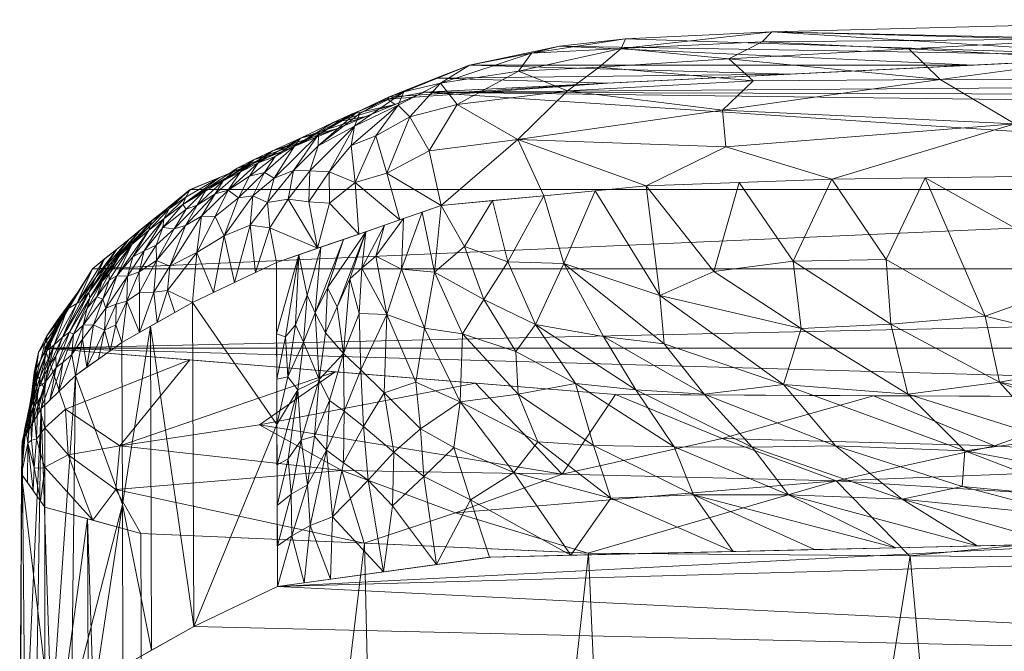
# Model space of a CAD drawing. Header units: millimetres. Extents: x -75 to 75, y 0 to 78.
# Tile 10 of 19: x -24 to -11, y 70 to 78. Entities that reach past the tile are written whole.
import ezdxf

# ---------------------------------------------------------------- set-up
doc = ezdxf.new("R2010")
doc.units = ezdxf.units.MM
doc.layers.add('A-GENM', color=13, linetype='Continuous')

# ---------------------------------------------------------------- blocks, each defined once
blk = doc.blocks.new('Model_FFAS1721-609XX0BF0 - Model_FFAS1721-609XX0BF0-472696-_3D_')
at = {"layer": 'A-GENM', "lineweight": 9}
mesh = blk.add_polyface(dxfattribs=at)
corners = [(-23.268, -44.956, -20.597), (-23.268, -67.977, -20.597), (-23.268, -70.024, -20.597), (-23.268, -72.07, -20.597), (-22.057, -71.736, -12.398), (-16.409, -71.489, -6.344), (-8.293, -71.419, -4.625), (0, -71.412, -4.447), (8.293, -71.419, -4.625), (16.409, -71.489, -6.344), (22.057, -71.736, -12.398), (23.268, -72.07, -20.597), (23.268, -70.024, -20.597), (23.268, -67.977, -20.597), (23.268, -44.956, -20.597), (21.97, -48.888, -12.165), (15.528, -51.77, -5.984), (5.655, -52.463, -4.498), (-3.799, -52.48, -4.461), (-12.991, -52.111, -5.253), (-21.722, -49.167, -11.565), (-22.727, -71.921, -16.933), (22.727, -71.921, -16.934), (18.749, -50.329, -9.075), (19.233, -71.612, -9.371), (-17.356, -50.639, -8.409), (10.592, -52.116, -5.241), (-8.395, -52.295, -4.857), (-12.351, -71.454, -5.485), (-4.147, -71.415, -4.536), (4.147, -71.415, -4.536), (-22.495, -47.061, -16.081), (22.619, -46.922, -16.381), (-19.233, -71.612, -9.371), (12.351, -71.454, -5.485), (0.928, -52.471, -4.48)]
mesh.append_faces([[corners[k] for k in face] for face in [(21, 1, 2, 3), (1, 31, 0)]], dxfattribs={"vtx0": -1})
mesh.append_faces([[corners[k] for k in face] for face in [(6, 27, 28), (22, 15, 10), (19, 28, 27), (9, 16, 34), (29, 27, 6), (10, 15, 24), (30, 35, 7), (26, 34, 16), (31, 4, 20), (23, 24, 15), (35, 30, 17)]], dxfattribs={"vtx0": -1, "vtx1": -1})
mesh.append_faces([[corners[k] for k in face] for face in [(21, 31, 1), (22, 13, 32)]], dxfattribs={"vtx0": -1, "vtx1": -1, "vtx2": -1})
mesh.append_faces([[corners[k] for k in face] for face in [(31, 21, 4), (20, 4, 33), (5, 19, 25), (33, 25, 20), (26, 8, 34), (19, 5, 28)]], dxfattribs={"vtx0": -1, "vtx2": -1})
mesh.append_faces([[corners[k] for k in face] for face in [(33, 5, 25), (29, 7, 18), (26, 17, 8), (35, 18, 7), (23, 16, 9), (18, 27, 29), (30, 8, 17), (32, 15, 22), (9, 24, 23)]], dxfattribs={"vtx1": -1, "vtx2": -1})
mesh.append_faces([[corners[k] for k in face] for face in [(13, 14, 32)]], dxfattribs={"vtx2": -1})
mesh.append_faces([[corners[k] for k in face] for face in [(22, 11, 12, 13)]], dxfattribs={"vtx3": -1})
mesh = blk.add_polyface(dxfattribs=at)
corners = [(23.268, -72.07, -20.597), (23.56, -72.485, -30.776), (23.553, -72.9, -40.96), (23.311, -73.315, -51.14), (22.881, -73.73, -61.314), (22.295, -74.144, -71.481), (22.289, -72.101, -71.564), (22.284, -70.058, -71.646), (22.63, -69.827, -65.981), (22.931, -69.597, -60.313), (23.183, -69.365, -54.643), (23.38, -69.136, -48.97), (23.516, -68.905, -43.296), (23.584, -68.675, -37.62), (23.573, -68.441, -31.944), (23.473, -68.2, -26.27), (23.268, -67.977, -20.597), (23.268, -70.024, -20.597)]
mesh.append_faces([[corners[k] for k in face] for face in [(15, 17, 14), (11, 3, 10), (10, 4, 9)]], dxfattribs={"vtx0": -1, "vtx1": -1})
mesh.append_faces([[corners[k] for k in face] for face in [(17, 1, 14), (9, 4, 6)]], dxfattribs={"vtx0": -1, "vtx1": -1, "vtx2": -1})
mesh.append_faces([[corners[k] for k in face] for face in [(13, 1, 2), (1, 13, 14), (10, 3, 4), (6, 8, 9), (3, 11, 12)]], dxfattribs={"vtx0": -1, "vtx2": -1})
mesh.append_faces([[corners[k] for k in face] for face in [(16, 17, 15), (5, 6, 4), (7, 8, 6)]], dxfattribs={"vtx1": -1})
mesh.append_faces([[corners[k] for k in face] for face in [(12, 13, 2), (2, 3, 12)]], dxfattribs={"vtx1": -1, "vtx2": -1})
mesh.append_faces([[corners[k] for k in face] for face in [(17, 0, 1)]], dxfattribs={"vtx2": -1})
mesh = blk.add_polyface(dxfattribs=at)
corners = [(0, -71.63, -110.184), (-9.457, -71.628, -110.143), (-17.64, -71.438, -105.477), (-20.331, -71.068, -96.418), (-21.389, -70.564, -84.039), (-22.284, -70.058, -71.646), (-11.142, -70.058, -71.646), (0, -70.058, -71.646), (11.142, -70.058, -71.646), (22.284, -70.058, -71.646), (21.389, -70.564, -84.039), (20.331, -71.068, -96.418), (17.64, -71.438, -105.477), (9.457, -71.628, -110.143)]
mesh.append_faces([[corners[k] for k in face] for face in [(10, 7, 8, 9)]], dxfattribs={"vtx0": -1})
mesh.append_faces([[corners[k] for k in face] for face in [(1, 3, 0)]], dxfattribs={"vtx0": -1, "vtx1": -1})
mesh.append_faces([[corners[k] for k in face] for face in [(11, 0, 7), (0, 3, 7)]], dxfattribs={"vtx0": -1, "vtx1": -1, "vtx2": -1})
mesh.append_faces([[corners[k] for k in face] for face in [(7, 3, 4)]], dxfattribs={"vtx0": -1, "vtx2": -1})
mesh.append_faces([[corners[k] for k in face] for face in [(13, 0, 11), (10, 11, 7)]], dxfattribs={"vtx1": -1, "vtx2": -1})
mesh.append_faces([[corners[k] for k in face] for face in [(1, 2, 3), (11, 12, 13)]], dxfattribs={"vtx2": -1})
mesh.append_faces([[corners[k] for k in face] for face in [(4, 5, 6, 7)]], dxfattribs={"vtx3": -1})
mesh = blk.add_polyface(dxfattribs=at)
corners = [(22.284, -70.058, -71.646), (22.289, -72.101, -71.564), (22.295, -74.144, -71.481), (21.402, -74.651, -83.873), (20.346, -75.154, -96.253), (20.338, -73.111, -96.335), (20.331, -71.068, -96.418), (21.389, -70.564, -84.039), (21.921, -70.263, -76.672), (21.933, -74.35, -76.506)]
mesh.append_faces([[corners[k] for k in face] for face in [(5, 3, 4)]], dxfattribs={"vtx0": -1})
mesh.append_faces([[corners[k] for k in face] for face in [(1, 9, 8), (7, 3, 5)]], dxfattribs={"vtx0": -1, "vtx1": -1, "vtx2": -1})
mesh.append_faces([[corners[k] for k in face] for face in [(9, 7, 8)]], dxfattribs={"vtx0": -1, "vtx2": -1})
mesh.append_faces([[corners[k] for k in face] for face in [(6, 7, 5)]], dxfattribs={"vtx1": -1})
mesh.append_faces([[corners[k] for k in face] for face in [(9, 3, 7)]], dxfattribs={"vtx1": -1, "vtx2": -1})
mesh.append_faces([[corners[k] for k in face] for face in [(8, 0, 1), (1, 2, 9)]], dxfattribs={"vtx2": -1})
mesh = blk.add_polyface(dxfattribs=at)
corners = [(20.032, -72.915, -99.212), (20.074, -73.549, -98.983), (19.805, -73.678, -101.279), (19.28, -73.801, -104.867), (18.987, -73.509, -105.861), (19.246, -73.085, -104.052), (20.331, -71.068, -96.418), (20.149, -71.707, -98.071), (19.997, -71.115, -97.551), (19.954, -72.349, -99.612), (19.921, -71.835, -99.623), (18.993, -71.253, -100.951), (19.662, -71.161, -98.684), (19.639, -71.946, -101.137), (20.335, -72.09, -96.377), (20.337, -72.601, -96.356), (20.198, -72.68, -97.748), (19.186, -72.409, -103.438), (19.677, -73.413, -102.013), (19.492, -73.281, -103.029), (19.714, -72.789, -101.336), (19.501, -72.629, -102.343), (19.864, -72.966, -100.484), (20.333, -71.579, -96.397), (20.159, -72.234, -98.053), (20.338, -73.111, -96.335), (20.341, -73.683, -96.312), (20.201, -73.712, -97.787)]
mesh.append_faces([[corners[k] for k in face] for face in [(6, 7, 8), (8, 10, 12), (25, 1, 15), (14, 24, 23), (26, 27, 25)]], dxfattribs={"vtx0": -1, "vtx1": -1})
mesh.append_faces([[corners[k] for k in face] for face in [(0, 1, 2), (3, 4, 5), (9, 10, 7), (13, 17, 11), (18, 19, 20), (5, 21, 19), (8, 7, 10), (21, 20, 19), (2, 18, 22), (7, 23, 24), (16, 1, 0), (1, 16, 15), (24, 16, 0), (14, 16, 24), (10, 9, 20), (12, 10, 13), (0, 9, 24), (7, 24, 9), (21, 17, 13), (3, 5, 19), (17, 21, 5), (13, 10, 20), (20, 21, 13), (9, 0, 22), (22, 18, 20), (9, 22, 20), (2, 22, 0), (1, 25, 27)]], dxfattribs={"vtx0": -1, "vtx1": -1, "vtx2": -1})
mesh.append_faces([[corners[k] for k in face] for face in [(7, 6, 23)]], dxfattribs={"vtx0": -1, "vtx2": -1})
mesh.append_faces([[corners[k] for k in face] for face in [(11, 12, 13), (14, 15, 16)]], dxfattribs={"vtx1": -1, "vtx2": -1})
mesh = blk.add_polyface(dxfattribs=at)
corners = [(16.345, -72.846, -110.968), (17.047, -72.892, -109.862), (17.296, -73.492, -111.14), (18.028, -73.399, -108.972), (16.631, -71.462, -106.067), (17.656, -71.438, -105.484), (17.896, -72.159, -106.454), (16.574, -73.628, -113.238), (15.329, -72.828, -112.48), (18.484, -72.456, -105.695), (18.862, -72.762, -105.088), (18.528, -73.057, -106.708), (15.811, -73.549, -114.479), (17.075, -74.372, -114.438), (17.35, -72.507, -108.251), (16.128, -72.182, -109.167), (15.084, -72.225, -110.458), (18.588, -73.647, -107.744), (18.477, -74.328, -109.77), (18.881, -72.085, -104.016), (18.993, -71.253, -100.951), (19.186, -72.409, -103.438), (15.606, -71.486, -106.651), (14.582, -71.509, -107.235), (18.987, -73.509, -105.861), (19.246, -73.085, -104.052), (18.107, -72.819, -107.381), (18.951, -74.499, -107.9), (18.325, -71.346, -103.217), (17.998, -74.255, -111.371), (17.323, -74.031, -112.749)]
mesh.append_faces([[corners[k] for k in face] for face in [(28, 6, 5), (20, 19, 28)]], dxfattribs={"vtx0": -1, "vtx1": -1})
mesh.append_faces([[corners[k] for k in face] for face in [(0, 1, 2), (2, 1, 3), (7, 8, 0), (9, 10, 11), (12, 7, 13), (14, 1, 15), (15, 0, 16), (7, 0, 2), (17, 18, 3), (14, 4, 6), (19, 20, 21), (21, 10, 19), (24, 10, 25), (26, 14, 6), (11, 17, 3), (3, 26, 11), (27, 17, 24), (6, 28, 9), (3, 29, 2), (30, 7, 2), (8, 7, 12), (15, 1, 0), (3, 1, 14), (15, 4, 14), (26, 6, 9), (26, 9, 11), (14, 26, 3), (9, 19, 10), (24, 17, 11), (25, 10, 21), (24, 11, 10), (9, 28, 19)]], dxfattribs={"vtx0": -1, "vtx1": -1, "vtx2": -1})
mesh.append_faces([[corners[k] for k in face] for face in [(4, 5, 6), (22, 4, 15, 23)]], dxfattribs={"vtx1": -1, "vtx2": -1})
mesh = blk.add_polyface(dxfattribs=at)
corners = [(0, -73.417, -4.447), (16.066, -73.488, -6.195), (23.268, -74.075, -20.597), (23.268, -73.071, -20.597), (23.268, -72.07, -20.597), (22.056, -71.735, -12.392), (16.418, -71.489, -6.347), (8.298, -71.419, -4.624), (0, -71.412, -4.447), (0, -72.413, -4.447), (19.604, -73.776, -13.27), (9.557, -73.459, -5.487), (13.286, -72.4, -5.321), (19.518, -72.529, -8.409), (21.436, -73.926, -16.934), (22.32, -72.843, -13.201), (4.779, -73.438, -4.967), (7.798, -72.616, -4.591), (5.178, -71.416, -4.557), (6.815, -71.992, -4.538), (4.185, -72.389, -4.464), (0, -71.912, -4.447), (12.812, -73.473, -5.841), (14.721, -72.933, -5.708), (17.835, -73.632, -9.732), (16.741, -72.484, -6.498), (19.237, -71.612, -9.369), (18.086, -71.995, -7.263), (11.288, -72.841, -4.945), (20.557, -73.109, -9.584), (12.358, -71.454, -5.486), (23.005, -73.304, -16.836), (22.972, -72.73, -16.552), (22.373, -72.291, -13.388), (22.662, -71.903, -16.495), (23.268, -72.571, -20.597)]
mesh.append_faces([[corners[k] for k in face] for face in [(21, 18, 8), (34, 35, 4)]], dxfattribs={"vtx0": -1})
mesh.append_faces([[corners[k] for k in face] for face in [(1, 23, 22), (14, 15, 10), (18, 19, 7), (10, 29, 24), (22, 28, 11), (2, 31, 14)]], dxfattribs={"vtx0": -1, "vtx1": -1})
mesh.append_faces([[corners[k] for k in face] for face in [(25, 12, 23), (14, 31, 15), (19, 20, 17), (27, 6, 12), (30, 19, 12), (25, 13, 27), (25, 27, 12), (22, 23, 28), (19, 21, 20), (23, 12, 28), (32, 33, 15), (15, 13, 29), (31, 32, 15), (13, 15, 33), (16, 17, 20), (12, 19, 17), (18, 21, 19), (17, 28, 12), (29, 25, 24), (25, 23, 1), (33, 26, 13), (13, 26, 27), (17, 11, 28), (15, 29, 10), (25, 29, 13), (32, 31, 3), (32, 34, 33), (35, 34, 32)]], dxfattribs={"vtx0": -1, "vtx1": -1, "vtx2": -1})
mesh.append_faces([[corners[k] for k in face] for face in [(25, 1, 24), (19, 30, 7), (12, 6, 30), (32, 3, 35), (33, 5, 26)]], dxfattribs={"vtx0": -1, "vtx2": -1})
mesh.append_faces([[corners[k] for k in face] for face in [(20, 21, 9, 0)]], dxfattribs={"vtx0": -1, "vtx3": -1})
mesh.append_faces([[corners[k] for k in face] for face in [(16, 11, 17), (2, 3, 31), (0, 16, 20), (26, 6, 27), (34, 5, 33)]], dxfattribs={"vtx1": -1, "vtx2": -1})
mesh = blk.add_polyface(dxfattribs=at)
corners = [(13.725, -74.321, -119.641), (13.827, -75.17, -120.931), (12.595, -74.375, -120.638), (15.329, -72.828, -112.48), (15.811, -73.549, -114.479), (14.344, -72.826, -113.827), (16.217, -74.222, -115.942), (15.454, -74.128, -117.034), (14.951, -73.495, -115.729), (13.947, -73.614, -117.508), (12.381, -73.493, -118.636), (15.51, -74.737, -118.44), (13.885, -72.224, -111.594), (12.532, -71.557, -108.402), (15.084, -72.225, -110.458), (12.652, -75.195, -121.751), (11.405, -74.479, -121.5), (11.659, -72.781, -116.427), (13.293, -72.844, -115.177), (14.827, -75.042, -119.832), (14.508, -76.165, -121.039), (13.337, -76.207, -122.069), (15.679, -76.123, -120.009), (12.163, -76.223, -122.475), (12.451, -72.17, -112.487), (11.695, -72.329, -113.976), (11.507, -71.581, -108.986), (13.557, -71.533, -107.818), (16.345, -72.846, -110.968), (14.582, -71.509, -107.235), (16.128, -72.182, -109.167)]
mesh.append_faces([[corners[k] for k in face] for face in [(21, 1, 20), (20, 19, 22), (29, 14, 27)]], dxfattribs={"vtx0": -1, "vtx1": -1})
mesh.append_faces([[corners[k] for k in face] for face in [(0, 1, 2), (3, 4, 5), (6, 7, 8), (9, 0, 10), (11, 0, 9), (0, 2, 10), (12, 3, 5), (12, 13, 14), (15, 16, 2), (14, 3, 12), (10, 17, 9), (8, 9, 18), (8, 7, 9), (0, 11, 19), (9, 17, 18), (5, 8, 18), (20, 1, 19), (0, 19, 1), (1, 21, 15), (11, 22, 19), (1, 15, 2), (12, 5, 24), (24, 5, 18), (25, 24, 18), (24, 26, 12), (28, 3, 14), (14, 29, 30), (4, 6, 8), (5, 4, 8), (9, 7, 11)]], dxfattribs={"vtx0": -1, "vtx1": -1, "vtx2": -1})
mesh.append_faces([[corners[k] for k in face] for face in [(15, 21, 23), (12, 26, 13)]], dxfattribs={"vtx0": -1, "vtx2": -1})
mesh.append_faces([[corners[k] for k in face] for face in [(13, 27, 14)]], dxfattribs={"vtx1": -1, "vtx2": -1})
mesh = blk.add_polyface(dxfattribs=at)
corners = [(9.365, -73.982, -121.51), (11.405, -74.479, -121.5), (9.967, -74.995, -122.71), (9.544, -72.982, -118.668), (8.752, -73.189, -119.761), (7.971, -72.622, -117.835), (8.39, -71.931, -113), (7.093, -71.629, -110.161), (10.243, -71.945, -112.359), (10.579, -72.927, -117.854), (11.659, -72.781, -116.427), (12.381, -73.493, -118.636), (12.163, -76.223, -122.475), (12.652, -75.195, -121.751), (7.664, -73.372, -120.687), (8.262, -74.259, -122.319), (11.225, -73.645, -119.879), (8.931, -72.269, -115.341), (10.107, -72.183, -114.113), (12.595, -74.375, -120.638), (11.695, -72.329, -113.976), (10.989, -76.24, -122.88), (12.451, -72.17, -112.487), (10.483, -71.605, -109.569), (8.526, -75.176, -123.246), (9.815, -76.256, -123.286), (8.641, -76.273, -123.692), (9.458, -71.628, -110.153), (13.293, -72.844, -115.177), (11.507, -71.581, -108.986)]
mesh.append_faces([[corners[k] for k in face] for face in [(21, 2, 12), (25, 2, 21), (23, 8, 27)]], dxfattribs={"vtx0": -1, "vtx1": -1})
mesh.append_faces([[corners[k] for k in face] for face in [(0, 1, 2), (3, 4, 5), (6, 7, 8), (9, 10, 11), (12, 1, 13), (14, 0, 15), (0, 16, 1), (4, 3, 16), (0, 14, 4), (17, 6, 18), (10, 17, 18), (17, 9, 3), (17, 3, 5), (3, 9, 16), (11, 16, 9), (19, 1, 16), (9, 17, 10), (20, 10, 18), (11, 19, 16), (20, 8, 22), (8, 23, 22), (2, 24, 15), (2, 25, 24), (0, 2, 15), (12, 2, 1), (0, 4, 16), (10, 20, 28), (8, 20, 18), (6, 8, 18)]], dxfattribs={"vtx0": -1, "vtx1": -1, "vtx2": -1})
mesh.append_faces([[corners[k] for k in face] for face in [(8, 7, 27)]], dxfattribs={"vtx0": -1, "vtx2": -1})
mesh.append_faces([[corners[k] for k in face] for face in [(25, 26, 24), (23, 29, 22)]], dxfattribs={"vtx1": -1, "vtx2": -1})
mesh = blk.add_polyface(dxfattribs=at)
corners = [(23.555, -72.796, -38.414), (23.452, -73.295, -41.37), (23.553, -72.9, -40.96), (23.263, -73.643, -48.609), (23.432, -73.108, -46.05), (23.338, -73.589, -44.259), (23.483, -72.877, -28.413), (23.403, -72.563, -24.198), (23.435, -72.914, -25.923), (23.268, -72.07, -20.597), (23.268, -72.561, -20.597), (23.321, -72.144, -22.422), (23.384, -73.792, -25.25), (23.411, -73.343, -25.71), (23.354, -73.398, -23.017), (23.507, -73.065, -32.935), (23.561, -72.485, -30.776), (23.311, -73.315, -51.14), (23.125, -73.83, -52.789), (23.449, -73.237, -28.191), (23.47, -73.3, -35.664), (23.525, -73.04, -36.735), (23.487, -72.381, -28.232), (23.414, -72.277, -25.687), (23.436, -73.484, -30.831), (23.4, -73.767, -28.487), (23.394, -73.646, -35.39), (23.362, -73.689, -38.16), (23.559, -72.589, -33.322), (23.372, -73.211, -48.595), (23.448, -73.363, -38.529), (23.327, -73.709, -41.423), (23.268, -73.071, -20.597), (23.371, -72.928, -23.361), (23.493, -73.004, -43.505), (23.268, -73.55, -20.597), (23.211, -73.856, -46.897), (23.557, -72.693, -35.868), (23.204, -73.419, -53.684), (23.038, -73.893, -55.738), (23.096, -73.523, -56.227)]
mesh.append_faces([[corners[k] for k in face] for face in [(0, 1, 2), (11, 7, 23), (34, 5, 4), (4, 3, 29), (38, 39, 40)]], dxfattribs={"vtx0": -1, "vtx1": -1})
mesh.append_faces([[corners[k] for k in face] for face in [(3, 4, 5), (6, 7, 8), (12, 13, 14), (15, 16, 6), (17, 3, 18), (8, 19, 6), (15, 20, 21), (15, 6, 24), (13, 12, 25), (26, 27, 20), (24, 26, 15), (0, 21, 1), (21, 28, 15), (30, 20, 27), (31, 5, 1), (32, 14, 33), (7, 10, 33), (6, 23, 7), (10, 7, 11), (7, 33, 8), (5, 34, 1), (19, 25, 24), (12, 14, 35), (33, 14, 13), (5, 36, 3), (33, 13, 8), (6, 19, 24), (8, 13, 19), (25, 19, 13), (31, 1, 30), (21, 20, 30), (31, 30, 27), (15, 26, 20), (21, 30, 1)]], dxfattribs={"vtx0": -1, "vtx1": -1, "vtx2": -1})
mesh.append_faces([[corners[k] for k in face] for face in [(3, 17, 29), (6, 16, 22), (21, 37, 28)]], dxfattribs={"vtx0": -1, "vtx2": -1})
mesh.append_faces([[corners[k] for k in face] for face in [(9, 10, 11)]], dxfattribs={"vtx1": -1})
mesh.append_faces([[corners[k] for k in face] for face in [(22, 23, 6), (10, 32, 33), (32, 35, 14), (28, 16, 15), (0, 37, 21), (34, 2, 1), (38, 17, 18)]], dxfattribs={"vtx1": -1, "vtx2": -1})
mesh = blk.add_polyface(dxfattribs=at)
corners = [(19.783, -75.349, -101.026), (19.501, -75.447, -103.412), (19.857, -74.522, -101.235), (19.726, -74.268, -102.25), (19.699, -74.836, -102.838), (20.064, -75.252, -98.639), (20.104, -74.37, -98.804), (20.23, -74.216, -97.498), (19.501, -74.005, -103.737), (19.421, -74.947, -105.39), (19.3, -74.511, -105.76), (19.805, -73.678, -101.279), (18.951, -74.499, -107.9), (19.268, -75.082, -106.795), (19.28, -73.801, -104.867), (20.004, -74.152, -99.747), (19.957, -74.741, -100.335), (19.219, -75.544, -105.799), (19.579, -74.596, -103.722), (20.074, -73.549, -98.983), (20.346, -75.154, -96.253), (20.343, -74.256, -96.289), (20.341, -73.683, -96.312), (20.201, -73.712, -97.787), (19.492, -73.281, -103.029), (19.677, -73.413, -102.013), (18.981, -75.626, -107.814)]
mesh.append_faces([[corners[k] for k in face] for face in [(17, 4, 1)]], dxfattribs={"vtx0": -1, "vtx1": -1})
mesh.append_faces([[corners[k] for k in face] for face in [(3, 2, 4), (5, 6, 7), (8, 9, 10), (11, 3, 8), (12, 10, 13), (9, 13, 10), (10, 14, 8), (15, 6, 16), (2, 1, 4), (17, 18, 4), (16, 0, 2), (15, 11, 19), (22, 7, 23), (15, 23, 6), (8, 14, 24), (14, 10, 12), (8, 24, 25), (8, 18, 9), (8, 25, 11), (18, 17, 9), (17, 13, 9), (3, 4, 18), (8, 3, 18), (2, 3, 11), (15, 16, 2), (5, 16, 6), (11, 15, 2), (15, 19, 23), (5, 7, 21), (23, 7, 6)]], dxfattribs={"vtx0": -1, "vtx1": -1, "vtx2": -1})
mesh.append_faces([[corners[k] for k in face] for face in [(16, 5, 0), (13, 17, 26)]], dxfattribs={"vtx0": -1, "vtx2": -1})
mesh.append_faces([[corners[k] for k in face] for face in [(20, 5, 21)]], dxfattribs={"vtx1": -1})
mesh.append_faces([[corners[k] for k in face] for face in [(0, 1, 2), (22, 21, 7)]], dxfattribs={"vtx1": -1, "vtx2": -1})
mesh = blk.add_polyface(dxfattribs=at)
corners = [(18.353, -75.035, -111.983), (17.998, -74.255, -111.371), (18.477, -74.328, -109.77), (15.51, -74.737, -118.44), (16.719, -75.142, -117.138), (16.326, -76.061, -118.472), (18.028, -73.399, -108.972), (17.428, -75.163, -115.472), (16.973, -75.998, -116.935), (17.075, -74.372, -114.438), (17.729, -74.69, -113.448), (15.454, -74.128, -117.034), (18.588, -73.647, -107.744), (18.951, -74.499, -107.9), (17.323, -74.031, -112.749), (17.973, -75.357, -114.155), (18.987, -73.509, -105.861), (19.28, -73.801, -104.867), (18.766, -75.073, -110.07), (19.092, -75.236, -108.337), (18.743, -75.709, -109.83), (18.505, -75.791, -111.845), (18.267, -75.873, -113.861), (19.268, -75.082, -106.795), (18.981, -75.626, -107.814), (15.679, -76.123, -120.009), (16.217, -74.222, -115.942), (15.811, -73.549, -114.479), (17.62, -75.936, -115.398), (16.574, -73.628, -113.238), (17.296, -73.492, -111.14)]
mesh.append_faces([[corners[k] for k in face] for face in [(5, 4, 8), (28, 15, 22)]], dxfattribs={"vtx0": -1, "vtx1": -1})
mesh.append_faces([[corners[k] for k in face] for face in [(0, 1, 2), (3, 4, 5), (2, 1, 6), (4, 7, 8), (7, 9, 10), (3, 11, 4), (12, 13, 2), (9, 14, 10), (15, 7, 10), (16, 17, 13), (18, 0, 2), (18, 13, 19), (15, 0, 22), (23, 24, 19), (1, 0, 10), (0, 18, 21), (13, 18, 2), (14, 1, 10), (9, 26, 27), (9, 4, 26), (9, 7, 4), (29, 14, 9), (1, 14, 30), (7, 15, 28), (0, 15, 10), (4, 11, 26), (18, 19, 20), (13, 23, 19)]], dxfattribs={"vtx0": -1, "vtx1": -1, "vtx2": -1})
mesh.append_faces([[corners[k] for k in face] for face in [(18, 20, 21), (0, 21, 22)]], dxfattribs={"vtx0": -1, "vtx2": -1})
mesh.append_faces([[corners[k] for k in face] for face in [(5, 25, 3), (28, 8, 7), (24, 20, 19)]], dxfattribs={"vtx1": -1, "vtx2": -1})
mesh = blk.add_polyface(dxfattribs=at)
corners = [(0, -73.417, -4.447), (-10.802, -73.434, -4.876), (-20.277, -73.612, -9.229), (-23.268, -74.075, -20.597), (-22.667, -75.075, -45.129), (-21.427, -76.075, -69.641), (-10.714, -76.075, -69.641), (0, -76.075, -69.641), (10.714, -76.075, -69.641), (21.427, -76.075, -69.641), (22.667, -75.075, -45.129), (23.268, -74.075, -20.597), (16.066, -73.488, -6.195)]
mesh.append_faces([[corners[k] for k in face] for face in [(0, 11, 12), (10, 7, 8, 9)]], dxfattribs={"vtx0": -1})
mesh.append_faces([[corners[k] for k in face] for face in [(1, 3, 0)]], dxfattribs={"vtx0": -1, "vtx1": -1})
mesh.append_faces([[corners[k] for k in face] for face in [(11, 0, 3), (7, 10, 4)]], dxfattribs={"vtx0": -1, "vtx1": -1, "vtx2": -1})
mesh.append_faces([[corners[k] for k in face] for face in [(4, 10, 11)]], dxfattribs={"vtx0": -1, "vtx2": -1})
mesh.append_faces([[corners[k] for k in face] for face in [(3, 4, 11)]], dxfattribs={"vtx1": -1, "vtx2": -1})
mesh.append_faces([[corners[k] for k in face] for face in [(1, 2, 3)]], dxfattribs={"vtx2": -1})
mesh.append_faces([[corners[k] for k in face] for face in [(4, 5, 6, 7)]], dxfattribs={"vtx3": -1})
mesh = blk.add_polyface(dxfattribs=at)
corners = [(22.987, -74.568, -42.365), (23.239, -74.043, -39.566), (23.113, -74.425, -39.206), (23.4, -73.767, -28.487), (23.031, -74.47, -30.278), (23.345, -74.024, -31.98), (23.241, -74.231, -35.88), (23.394, -73.646, -35.39), (22.927, -73.994, -58.722), (22.881, -73.73, -61.314), (22.989, -73.626, -58.771), (23.096, -73.523, -56.227), (23.038, -73.893, -55.738), (22.905, -74.249, -56.143), (23.148, -74.117, -43.996), (22.865, -74.637, -46.784), (23.044, -74.212, -48.45), (22.792, -74.187, -61.312), (22.785, -74.364, -59.629), (23.436, -73.484, -30.831), (23.327, -73.709, -41.423), (22.968, -74.575, -32.863), (22.699, -74.71, -55.696), (22.957, -74.278, -52.408), (23.125, -73.83, -52.789), (23.211, -73.856, -46.897), (23.181, -74.22, -24.145), (23.268, -73.55, -20.597), (23.268, -74.075, -20.597), (23.338, -73.589, -44.259), (23.384, -73.792, -25.25), (23.094, -74.364, -27.693), (23.263, -73.643, -48.609), (23.128, -73.974, -49.586), (22.711, -74.777, -51.869), (23.204, -73.419, -53.684), (22.651, -74.369, -63.928), (22.496, -74.581, -66.492), (22.516, -74.3, -67.406), (22.295, -74.144, -71.481), (22.369, -74.368, -70.066), (22.234, -74.667, -71.763), (22.441, -74.041, -68.939), (22.735, -73.834, -63.856), (22.731, -74.579, -57.89), (23.362, -73.689, -38.16), (22.588, -73.937, -66.397), (22.072, -74.271, -74.579)]
mesh.append_faces([[corners[k] for k in face] for face in [(26, 27, 28)]], dxfattribs={"vtx0": -1})
mesh.append_faces([[corners[k] for k in face] for face in [(31, 30, 26), (4, 3, 31), (39, 41, 47)]], dxfattribs={"vtx0": -1, "vtx1": -1})
mesh.append_faces([[corners[k] for k in face] for face in [(0, 1, 2), (3, 4, 5), (6, 1, 7), (12, 13, 8), (14, 15, 16), (17, 8, 18), (19, 3, 5), (0, 14, 1), (20, 1, 14), (6, 5, 21), (22, 13, 23), (24, 23, 13), (25, 14, 16), (5, 7, 19), (7, 5, 6), (14, 25, 29), (27, 26, 30), (3, 30, 31), (24, 32, 33), (32, 25, 33), (16, 34, 23), (12, 35, 24), (36, 37, 38), (39, 40, 41), (38, 40, 42), (13, 44, 18), (9, 8, 17), (14, 29, 20), (7, 1, 45), (20, 45, 1), (1, 6, 2), (33, 25, 16), (16, 23, 33), (24, 33, 23), (24, 13, 12), (13, 18, 8), (18, 36, 17), (38, 43, 36), (43, 17, 36), (8, 11, 12)]], dxfattribs={"vtx0": -1, "vtx1": -1, "vtx2": -1})
mesh.append_faces([[corners[k] for k in face] for face in [(17, 43, 9), (40, 39, 42)]], dxfattribs={"vtx0": -1, "vtx2": -1})
mesh.append_faces([[corners[k] for k in face] for face in [(8, 9, 10, 11)]], dxfattribs={"vtx0": -1, "vtx3": -1})
mesh.append_faces([[corners[k] for k in face] for face in [(4, 21, 5), (46, 43, 38), (42, 46, 38)]], dxfattribs={"vtx1": -1, "vtx2": -1})
mesh = blk.add_polyface(dxfattribs=at)
corners = [(22.513, -75.2, -48.193), (22.358, -75.325, -51.257), (22.62, -74.975, -49.961), (22.731, -74.579, -57.89), (22.544, -74.921, -58.485), (22.61, -74.724, -60.786), (22.987, -74.568, -42.365), (22.817, -74.825, -38.996), (22.742, -74.95, -42.063), (22.444, -75.138, -55.279), (22.496, -75.108, -52.631), (22.204, -75.45, -54.321), (22.865, -74.637, -46.784), (22.667, -75.075, -45.129), (23.148, -74.117, -43.996), (22.699, -74.71, -55.696), (22.905, -74.249, -56.143), (22.808, -74.668, -49.302), (22.892, -74.7, -35.93), (23.113, -74.425, -39.206), (22.957, -74.278, -52.408), (22.711, -74.777, -51.869), (22.324, -75.239, -60.225), (22.409, -75.152, -57.709), (22.456, -75.011, -61.047), (22.535, -74.691, -64.342), (22.455, -74.933, -63.359), (22.651, -74.369, -63.928), (22.496, -74.581, -66.492), (22.05, -75.575, -57.385), (22.169, -75.382, -64.246), (22.358, -74.987, -66.093), (23.241, -74.231, -35.88), (23.044, -74.212, -48.45), (22.968, -74.575, -32.863), (22.785, -74.364, -59.629), (22.223, -74.981, -70.087), (22.516, -74.3, -67.406), (22.367, -74.631, -69.202), (22.369, -74.368, -70.066), (22.234, -74.667, -71.763), (22.156, -75.227, -68.821)]
mesh.append_faces([[corners[k] for k in face] for face in [(3, 4, 5), (9, 10, 11), (12, 6, 13), (6, 12, 14), (2, 1, 10), (15, 3, 16), (2, 17, 12), (4, 3, 15), (15, 20, 21), (21, 9, 15), (22, 4, 23), (24, 5, 4), (25, 5, 26), (27, 25, 28), (21, 2, 10), (22, 23, 29), (30, 31, 26), (19, 32, 18), (7, 6, 19), (17, 2, 21), (12, 0, 2), (21, 10, 9), (21, 33, 17), (33, 12, 17), (35, 3, 5), (35, 5, 25), (23, 15, 9), (4, 22, 24), (30, 24, 22), (26, 5, 24), (30, 26, 24), (25, 26, 31), (31, 36, 28), (25, 27, 35), (31, 28, 25), (37, 28, 38), (39, 37, 38), (40, 39, 38), (36, 40, 38), (28, 36, 38), (41, 36, 31), (15, 23, 4), (29, 23, 9)]], dxfattribs={"vtx0": -1, "vtx1": -1, "vtx2": -1})
mesh.append_faces([[corners[k] for k in face] for face in [(6, 7, 8), (12, 13, 0), (10, 1, 11), (32, 34, 18)]], dxfattribs={"vtx0": -1, "vtx2": -1})
mesh.append_faces([[corners[k] for k in face] for face in [(0, 1, 2), (18, 7, 19), (8, 13, 6)]], dxfattribs={"vtx1": -1, "vtx2": -1})
mesh = blk.add_polyface(dxfattribs=at)
corners = [(21.526, -75.887, -74.27), (21.777, -75.598, -73.623), (21.764, -75.708, -71.298), (22.072, -74.271, -74.579), (22.234, -74.667, -71.763), (22.072, -74.775, -74.378), (22.078, -75.039, -72.993), (21.86, -75.179, -76.509), (21.482, -75.829, -77.269), (21.347, -75.88, -79.872), (21.636, -75.58, -77.587), (21.691, -75.109, -79.788), (21.29, -75.74, -83.113), (21.349, -75.283, -84.527), (21.433, -76.075, -69.642), (21.697, -75.832, -69.505), (21.587, -75.95, -66.578), (22.223, -74.981, -70.087), (22.015, -75.303, -71.816), (21.848, -74.398, -77.677), (21.89, -74.779, -77.375), (22.156, -75.227, -68.821), (21.864, -75.373, -74.761), (21.491, -75.62, -80.312), (21.719, -74.802, -79.87), (21.741, -75.825, -63.514), (22.169, -75.382, -64.246), (21.895, -75.7, -60.449), (21.921, -75.675, -65.311), (21.956, -75.562, -68.251), (22.204, -75.45, -54.321), (22.05, -75.575, -57.385), (22.444, -75.138, -55.279), (22.324, -75.239, -60.225), (22.358, -74.987, -66.093), (21.488, -75.979, -72.175), (21.225, -76.087, -77.866), (21.402, -74.651, -83.873), (21.625, -74.524, -80.775)]
mesh.append_faces([[corners[k] for k in face] for face in [(14, 15, 16), (25, 26, 27), (16, 28, 25), (19, 24, 38)]], dxfattribs={"vtx0": -1, "vtx1": -1})
mesh.append_faces([[corners[k] for k in face] for face in [(0, 1, 2), (3, 4, 5), (6, 7, 5), (8, 9, 10), (11, 12, 13), (6, 17, 18), (21, 18, 17), (22, 1, 10), (9, 23, 10), (6, 5, 4), (22, 6, 18), (11, 24, 20), (13, 24, 11), (28, 15, 29), (33, 27, 26), (34, 26, 29), (17, 6, 4), (20, 3, 5), (7, 22, 10), (23, 7, 10), (20, 7, 11), (34, 29, 21), (2, 21, 29), (6, 22, 7), (1, 22, 18), (18, 21, 2), (1, 0, 8), (18, 2, 1), (15, 2, 29), (28, 29, 26), (14, 35, 15), (28, 16, 15), (0, 2, 35), (12, 11, 23), (7, 23, 11), (1, 8, 10), (0, 36, 8), (7, 20, 5), (24, 13, 37), (20, 24, 19), (25, 28, 26), (2, 15, 35)]], dxfattribs={"vtx0": -1, "vtx1": -1, "vtx2": -1})
mesh.append_faces([[corners[k] for k in face] for face in [(24, 37, 38), (33, 31, 27)]], dxfattribs={"vtx0": -1, "vtx2": -1})
mesh.append_faces([[corners[k] for k in face] for face in [(19, 3, 20), (30, 31, 32)]], dxfattribs={"vtx1": -1, "vtx2": -1})
mesh = blk.add_polyface(dxfattribs=at)
corners = [(20.457, -75.912, -94.994), (20.197, -75.955, -98.071), (20.43, -75.594, -95.74), (20.954, -76.068, -85.919), (20.685, -76.245, -88.836), (20.825, -75.972, -89.426), (21.12, -75.734, -86.229), (21.003, -75.492, -88.879), (20.346, -75.154, -96.253), (20.61, -75.029, -93.158), (21.015, -76.184, -81.518), (21.347, -75.88, -79.872), (21.225, -76.087, -77.866), (21.29, -75.74, -83.113), (21.116, -76.021, -82.98), (20.624, -76.454, -83.131), (20.396, -76.563, -86.049), (20.8, -76.297, -84.446), (20.324, -76.535, -80.935), (20.839, -76.344, -80.677), (21.526, -75.887, -74.27), (20.694, -76.382, -77.17), (21.063, -76.228, -73.406), (21.488, -75.979, -72.175), (21.433, -76.075, -69.642), (20.495, -76.291, -91.984), (20.676, -75.626, -92.834), (20.874, -74.903, -90.063), (21.138, -74.777, -86.968), (21.349, -75.283, -84.527), (20.642, -75.998, -92.116), (19.955, -76.688, -84.699), (20.574, -76.414, -87.375), (20.043, -76.725, -90.848), (21.491, -75.62, -80.312), (21.482, -75.829, -77.269), (20.362, -76.493, -91.013), (20.374, -76.217, -94.726), (20.116, -76.622, -93.799), (21.402, -74.651, -83.873)]
mesh.append_faces([[corners[k] for k in face] for face in [(22, 23, 24), (39, 29, 28)]], dxfattribs={"vtx0": -1, "vtx1": -1})
mesh.append_faces([[corners[k] for k in face] for face in [(0, 1, 2), (3, 4, 5), (6, 5, 7), (10, 11, 12), (3, 13, 14), (15, 16, 17), (18, 15, 19), (10, 14, 11), (17, 10, 15), (12, 20, 21), (3, 6, 13), (4, 25, 5), (26, 27, 7), (7, 28, 29), (25, 30, 5), (31, 16, 15), (15, 10, 19), (17, 16, 32), (16, 33, 32), (3, 17, 32), (14, 10, 17), (4, 3, 32), (6, 3, 5), (3, 14, 17), (34, 11, 14), (34, 14, 13), (11, 35, 12), (5, 30, 7), (29, 13, 6), (2, 9, 26), (29, 6, 7), (36, 32, 33), (25, 37, 30), (36, 25, 4), (38, 37, 25), (32, 36, 4), (0, 30, 37), (7, 30, 26), (10, 12, 19), (21, 19, 12), (20, 23, 22), (0, 2, 26), (30, 0, 26)]], dxfattribs={"vtx0": -1, "vtx1": -1, "vtx2": -1})
mesh.append_faces([[corners[k] for k in face] for face in [(2, 8, 9), (7, 27, 28), (19, 21, 18)]], dxfattribs={"vtx0": -1, "vtx2": -1})
mesh.append_faces([[corners[k] for k in face] for face in [(22, 21, 20), (9, 27, 26)]], dxfattribs={"vtx1": -1, "vtx2": -1})
mesh = blk.add_polyface(dxfattribs=at)
corners = [(18.787, -75.693, -109.459), (19.352, -76.165, -106.947), (18.953, -76.283, -110.176), (19.68, -76.301, -103.312), (19.362, -76.874, -104.174), (19.401, -76.633, -105.446), (19.294, -77.034, -102.474), (18.736, -77.309, -107.222), (18.945, -77.214, -99.978), (19.398, -77.027, -97.472), (18.846, -77.149, -95.993), (19.924, -76.311, -100.375), (20.13, -76.316, -97.629), (19.818, -76.627, -99.706), (19.216, -76.995, -92.228), (20.043, -76.725, -90.848), (19.585, -76.842, -88.464), (20.396, -76.563, -86.049), (19.629, -76.921, -94.103), (20.197, -75.955, -98.071), (20.457, -75.912, -94.994), (19.815, -76.769, -97.267), (19.331, -77.053, -99.982), (20.116, -76.622, -93.799), (19.938, -75.921, -101.015), (19.307, -75.514, -105.057), (19.677, -75.904, -103.743), (20.374, -76.217, -94.726), (19.827, -75.334, -100.655), (20.346, -75.154, -96.253), (20.43, -75.594, -95.74), (18.81, -77.14, -108.891), (19.09, -76.755, -108.293), (20.324, -76.535, -80.935), (19.955, -76.688, -84.699), (20.624, -76.454, -83.131), (20.362, -76.493, -91.013), (20.495, -76.291, -91.984), (18.924, -77.246, -102.492)]
mesh.append_faces([[corners[k] for k in face] for face in [(14, 15, 16), (29, 30, 28), (28, 26, 25)]], dxfattribs={"vtx0": -1, "vtx1": -1})
mesh.append_faces([[corners[k] for k in face] for face in [(0, 1, 2), (3, 4, 5), (6, 7, 4), (8, 9, 10), (11, 12, 13), (17, 16, 15), (9, 18, 10), (12, 19, 20), (21, 9, 22), (9, 8, 22), (23, 15, 18), (4, 3, 11), (24, 19, 11), (1, 25, 26), (13, 22, 6), (27, 23, 21), (26, 28, 24), (4, 7, 31), (5, 1, 3), (32, 2, 1), (18, 15, 14), (36, 23, 37), (15, 23, 36), (23, 18, 9), (31, 32, 5), (22, 8, 38), (6, 22, 38), (9, 21, 23), (22, 13, 21), (21, 13, 12), (7, 6, 38), (13, 6, 4), (28, 30, 19), (20, 27, 12), (4, 11, 13), (24, 11, 3), (26, 24, 3), (28, 19, 24), (19, 12, 11), (21, 12, 27), (1, 26, 3), (31, 5, 4), (1, 5, 32)]], dxfattribs={"vtx0": -1, "vtx1": -1, "vtx2": -1})
mesh.append_faces([[corners[k] for k in face] for face in [(17, 34, 16), (18, 14, 10)]], dxfattribs={"vtx0": -1, "vtx2": -1})
mesh.append_faces([[corners[k] for k in face] for face in [(0, 25, 1), (33, 34, 35)]], dxfattribs={"vtx1": -1, "vtx2": -1})
mesh = blk.add_polyface(dxfattribs=at)
corners = [(15.679, -76.123, -120.009), (14.677, -76.615, -121.005), (13.337, -76.207, -122.069), (18.275, -77.419, -111.416), (18.736, -77.309, -107.222), (17.91, -77.645, -110.044), (17.298, -76.706, -117.003), (18.066, -77.148, -113.954), (16.674, -77.319, -117.85), (14.716, -77.077, -120.782), (17.292, -77.569, -115.649), (16.273, -77.621, -118.096), (18.267, -75.873, -113.861), (16.973, -75.998, -116.935), (18.419, -76.564, -113.169), (18.924, -77.246, -102.492), (18.336, -77.481, -106.11), (15.997, -77.855, -117.881), (15.941, -77.977, -116.964), (14.094, -78.066, -119.676), (17.128, -77.795, -114.68), (11.548, -77.646, -108.183), (16.774, -77.884, -114.095), (18.81, -77.14, -108.891), (14.332, -77.448, -120.856), (11.971, -77.462, -122.349), (14.636, -77.723, -120.207), (18.661, -76.991, -111.044), (19.09, -76.755, -108.293), (9.238, -77.76, -110.992), (18.945, -77.214, -99.978), (16.167, -77.417, -102.566), (13.858, -77.531, -105.375), (14.217, -77.94, -120.135), (18.953, -76.283, -110.176), (18.787, -75.693, -109.459), (12.367, -77.852, -121.707), (18.477, -77.302, -99.757), (18.846, -77.149, -95.993)]
mesh.append_faces([[corners[k] for k in face] for face in [(0, 1, 2), (12, 6, 13), (32, 16, 31), (37, 30, 38), (31, 30, 37)]], dxfattribs={"vtx0": -1, "vtx1": -1})
mesh.append_faces([[corners[k] for k in face] for face in [(3, 4, 5), (6, 7, 8), (9, 1, 6), (6, 8, 9), (8, 10, 11), (6, 12, 14), (15, 16, 4), (17, 18, 19), (10, 3, 20), (21, 22, 5), (4, 3, 23), (6, 1, 0), (9, 24, 25), (26, 11, 17), (10, 8, 7), (8, 11, 24), (3, 10, 7), (10, 20, 17), (23, 27, 28), (5, 4, 16), (14, 7, 6), (18, 22, 29), (20, 3, 5), (15, 30, 31), (5, 16, 32), (18, 17, 20), (33, 17, 19), (22, 18, 20), (5, 22, 20), (15, 31, 16), (14, 34, 27), (28, 27, 34), (12, 34, 14), (8, 24, 9), (26, 25, 24), (33, 36, 26), (17, 33, 26), (17, 11, 10), (24, 11, 26), (27, 3, 7), (3, 27, 23), (14, 27, 7)]], dxfattribs={"vtx0": -1, "vtx1": -1, "vtx2": -1})
mesh.append_faces([[corners[k] for k in face] for face in [(5, 32, 21), (6, 0, 13)]], dxfattribs={"vtx0": -1, "vtx2": -1})
mesh.append_faces([[corners[k] for k in face] for face in [(12, 35, 34)]], dxfattribs={"vtx1": -1, "vtx2": -1})
mesh = blk.add_polyface(dxfattribs=at)
corners = [(-21.433, -76.075, -69.642), (-20.71, -76.448, -78.79), (-19.831, -76.82, -87.926), (-18.807, -77.192, -97.046), (-17.649, -77.563, -106.15), (-15.767, -77.929, -115.131), (-9.148, -78.185, -121.406), (0, -78.218, -122.227), (18.477, -77.302, -99.757), (21.427, -76.075, -69.641), (10.714, -76.075, -69.641), (0, -76.075, -69.641), (-10.714, -76.075, -69.641)]
mesh.append_faces([[corners[k] for k in face] for face in [(2, 8, 11)]], dxfattribs={"vtx0": -1, "vtx1": -1, "vtx2": -1})
mesh.append_faces([[corners[k] for k in face] for face in [(8, 2, 3), (8, 3, 4), (4, 7, 8), (7, 4, 5)]], dxfattribs={"vtx0": -1, "vtx2": -1})
mesh.append_faces([[corners[k] for k in face] for face in [(10, 11, 8, 9), (6, 7, 5)]], dxfattribs={"vtx1": -1})
mesh.append_faces([[corners[k] for k in face] for face in [(11, 12, 2), (1, 2, 12)]], dxfattribs={"vtx1": -1, "vtx2": -1})
mesh.append_faces([[corners[k] for k in face] for face in [(12, 0, 1)]], dxfattribs={"vtx2": -1})
mesh = blk.add_polyface(dxfattribs=at)
corners = [(7.975, -77.481, -123.481), (11.971, -77.462, -122.349), (10.017, -77.725, -122.819), (11.028, -76.906, -122.997), (14.677, -76.615, -121.005), (13.337, -76.207, -122.069), (10.989, -76.24, -122.88), (4.619, -77.989, -116.61), (6.152, -78.149, -122.715), (10.78, -78.149, -121.543), (1.909, -78.124, -119.906), (0, -78.218, -122.227), (0, -78.139, -122.499), (14.094, -78.066, -119.676), (6.929, -77.875, -113.801), (3.94, -77.354, -123.961), (0, -77.036, -124), (2.909, -76.864, -124.168), (6.999, -76.934, -123.857), (8.641, -76.273, -123.692), (14.716, -77.077, -120.782), (12.367, -77.852, -121.707), (10.019, -77.976, -122.439), (14.217, -77.94, -120.135), (2.725, -78.046, -123.28), (2.911, -78.182, -122.805), (0, -76.296, -124.263), (4.321, -76.285, -123.978), (4.77, -77.871, -123.477), (0, -77.776, -123.737), (0, -77.406, -123.868), (7.627, -77.873, -123.155), (3.264, -78.057, -118.258), (0, -77.997, -122.982), (0, -77.886, -123.359), (9.238, -77.76, -110.992), (15.941, -77.977, -116.964), (16.774, -77.884, -114.095), (11.548, -77.646, -108.183), (0, -76.666, -124.131), (14.636, -77.723, -120.207)]
mesh.append_faces([[corners[k] for k in face] for face in [(5, 3, 6), (35, 37, 38), (10, 25, 32)]], dxfattribs={"vtx0": -1, "vtx1": -1})
mesh.append_faces([[corners[k] for k in face] for face in [(0, 1, 2), (1, 0, 3), (4, 3, 5), (7, 8, 9), (13, 14, 9), (15, 16, 17), (3, 18, 19), (4, 20, 3), (1, 3, 20), (18, 3, 0), (2, 21, 22), (21, 23, 22), (24, 8, 25), (15, 18, 0), (18, 15, 17), (28, 15, 0), (31, 0, 2), (8, 22, 9), (25, 8, 32), (28, 24, 29), (8, 28, 31), (24, 25, 33), (12, 25, 10), (8, 24, 28), (35, 13, 36), (18, 17, 27), (22, 13, 9), (21, 1, 40), (31, 2, 22), (1, 21, 2), (22, 23, 13), (8, 31, 22), (0, 31, 28), (29, 15, 28)]], dxfattribs={"vtx0": -1, "vtx1": -1, "vtx2": -1})
mesh.append_faces([[corners[k] for k in face] for face in [(17, 26, 27), (15, 29, 30), (8, 7, 32), (24, 34, 29), (13, 35, 14), (24, 33, 34), (3, 19, 6)]], dxfattribs={"vtx0": -1, "vtx2": -1})
mesh.append_faces([[corners[k] for k in face] for face in [(17, 16, 39, 26)]], dxfattribs={"vtx0": -1, "vtx3": -1})
mesh.append_faces([[corners[k] for k in face] for face in [(14, 7, 9), (27, 19, 18), (12, 33, 25), (30, 16, 15)]], dxfattribs={"vtx1": -1, "vtx2": -1})
mesh.append_faces([[corners[k] for k in face] for face in [(10, 11, 12)]], dxfattribs={"vtx2": -1})

msp = doc.modelspace()

# ---------------------------------------------------------------- block references
at = {"layer": 'A-GENM', "lineweight": 9, "rotation": 180}
msp.add_blockref('Model_FFAS1721-609XX0BF0 - Model_FFAS1721-609XX0BF0-472696-_3D_', (0, 0), dxfattribs=at)

doc.saveas('drawing.dxf')
